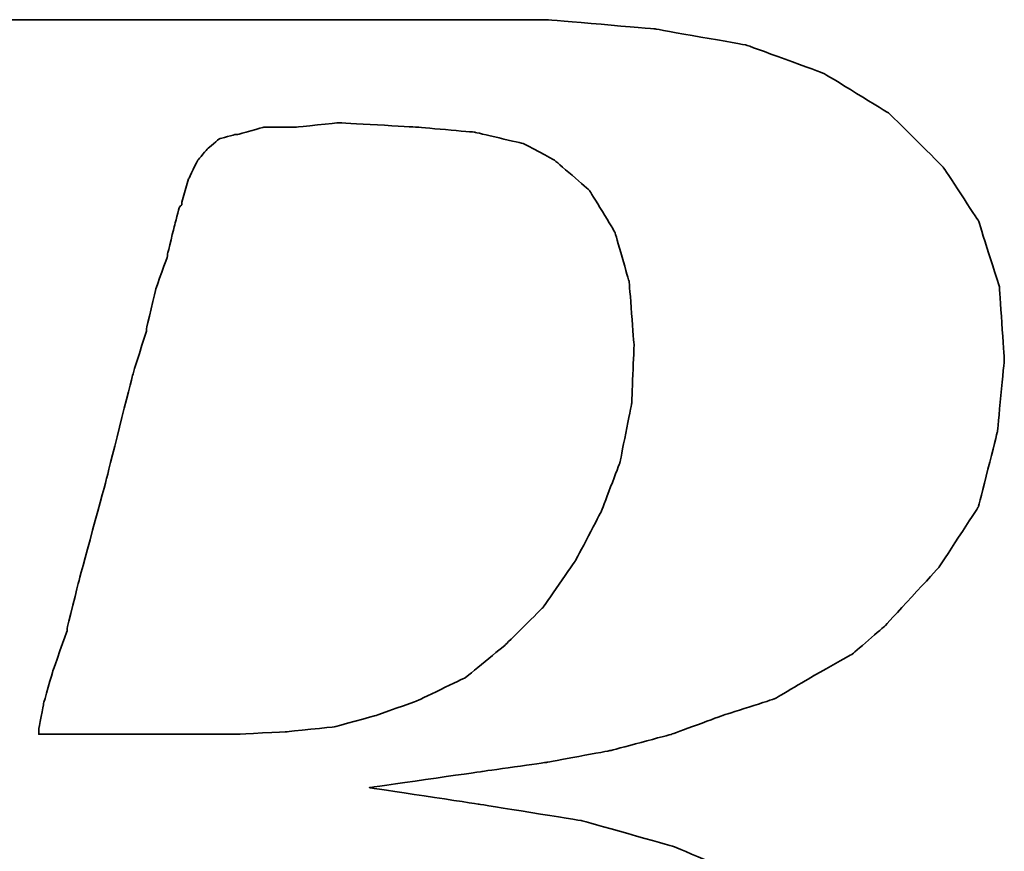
# Model space of a CAD drawing. Header units: millimetres. Extents: x -12 to 868, y 237 to 539.
# Tile 31 of 54: x 697.8 to 700.56, y 307 to 309.34. Entities that reach past the tile are written whole.
import ezdxf

# ---------------------------------------------------------------- set-up
doc = ezdxf.new("R2010")
doc.units = ezdxf.units.MM
doc.header["$LTSCALE"] = 0.15
doc.layers.add('DIM', color=4, linetype='CONTINUOUS')
doc.layers.add('layer 1', color=7, linetype='CONTINUOUS')

# ---------------------------------------------------------------- blocks, each defined once
blk = doc.blocks.new('TBI MOTION logo(完整正式版)')
at = {"layer": 'layer 1', "color": 22, "lineweight": 35}
for points, knots in [([(-64.65375, -6.86375), (-64.65375, -6.86375), (-64.84375, -7.29625), (-64.84375, -7.29625), (-64.84375, -7.29625), (-64.84375, -7.29625), (-64.86875, -7.34375), (-64.86875, -7.34375), (-64.86875, -7.34375), (-64.86875, -7.34375), (-64.86875, -7.36875), (-64.86875, -7.36875), (-64.86875, -7.36875), (-64.86875, -7.36875), (-65.15375, -7.65375), (-65.15375, -7.65375), (-65.15375, -7.65375), (-65.15375, -7.65375), (-65.17875, -7.65375), (-65.17875, -7.65375), (-65.17875, -7.65375), (-65.17875, -7.65375), (-65.20375, -7.67875), (-65.20375, -7.67875), (-65.20375, -7.67875), (-65.20375, -7.67875), (-65.58875, -7.87125), (-65.58875, -7.87125), (-65.58875, -7.87125), (-65.58875, -7.87125), (-65.63375, -7.87125), (-65.63375, -7.87125), (-65.63375, -7.87125), (-65.63375, -7.87125), (-65.65875, -7.89375), (-65.65875, -7.89375), (-65.65875, -7.89375), (-65.65875, -7.89375), (-66.09375, -7.94375), (-66.09375, -7.94375), (-66.09375, -7.94375), (-66.09375, -7.94375), (-66.11375, -7.94375), (-66.11375, -7.94375), (-66.11375, -7.94375), (-66.11375, -7.94375), (-66.16375, -7.94375), (-66.16375, -7.94375), (-66.16375, -7.94375), (-66.16375, -7.94375), (-66.30875, -7.94375), (-66.30875, -7.94375), (-66.30875, -7.94375), (-66.30875, -7.94375), (-66.69375, -7.94375), (-66.69375, -7.94375), (-66.69375, -7.94375), (-66.69375, -7.94375), (-67.07375, -7.94375), (-67.07375, -7.94375), (-67.07375, -7.94375), (-67.07375, -7.94375), (-67.12375, -7.94375), (-67.12375, -7.94375), (-67.12375, -7.94375), (-67.12375, -7.94375), (-67.12375, -7.96625), (-67.12375, -7.96625), (-67.12375, -7.96625), (-67.12375, -7.96625), (-67.14875, -7.99125), (-67.14875, -7.99125), (-67.14875, -7.99125), (-67.14875, -7.99125), (-67.24375, -8.34875), (-67.24375, -8.34875), (-67.24375, -8.34875), (-67.24375, -8.34875), (-67.31375, -8.68625), (-67.31375, -8.68625), (-67.31375, -8.68625), (-67.31375, -8.68625), (-67.26875, -8.68625), (-67.26875, -8.68625), (-67.26875, -8.68625), (-67.26875, -8.68625), (-67.07375, -8.68625), (-67.07375, -8.68625), (-67.07375, -8.68625), (-67.07375, -8.68625), (-66.54875, -8.68625), (-66.54875, -8.68625), (-66.54875, -8.68625), (-66.54875, -8.68625), (-65.82625, -8.68625), (-65.82625, -8.68625), (-65.82625, -8.68625), (-65.82625, -8.68625), (-65.01375, -8.68625), (-65.01375, -8.68625), (-65.01375, -8.68625), (-65.01375, -8.68625), (-64.05375, -8.68625), (-64.05375, -8.68625), (-64.05375, -8.68625), (-64.05375, -8.68625), (-62.08375, -8.68625), (-62.08375, -8.68625), (-62.08375, -8.68625), (-62.08375, -8.68625), (-60.06875, -8.68625), (-60.06875, -8.68625), (-60.06875, -8.68625), (-60.06875, -8.68625), (-59.10875, -8.68625), (-59.10875, -8.68625), (-59.10875, -8.68625), (-59.10875, -8.68625), (-58.29375, -8.68625), (-58.29375, -8.68625), (-58.29375, -8.68625), (-58.29375, -8.68625), (-57.57375, -8.68625), (-57.57375, -8.68625), (-57.57375, -8.68625), (-57.57375, -8.68625), (-57.04875, -8.68625), (-57.04875, -8.68625), (-57.04875, -8.68625), (-57.04875, -8.68625), (-56.85375, -8.68625), (-56.85375, -8.68625), (-56.85375, -8.68625), (-56.85375, -8.68625), (-56.70875, -8.68625), (-56.70875, -8.68625), (-56.70875, -8.68625), (-56.70875, -8.68625), (-56.61375, -8.68625), (-56.61375, -8.68625), (-56.61375, -8.68625), (-56.61375, -8.68625), (-56.56875, -8.68625), (-56.56875, -8.68625), (-56.56875, -8.68625), (-56.56875, -8.68625), (-55.65375, -8.63875), (-55.65375, -8.63875), (-55.65375, -8.63875), (-55.65375, -8.63875), (-54.76875, -8.51875), (-54.76875, -8.51875), (-54.76875, -8.51875), (-54.76875, -8.51875), (-53.90375, -8.30375), (-53.90375, -8.30375), (-53.90375, -8.30375), (-53.90375, -8.30375), (-53.08875, -8.03875), (-53.08875, -8.03875), (-53.08875, -8.03875), (-53.08875, -8.03875), (-52.34375, -7.65375), (-52.34375, -7.65375), (-52.34375, -7.65375), (-52.34375, -7.65375), (-51.69875, -7.29625), (-51.69875, -7.29625), (-51.69875, -7.29625), (-51.69875, -7.29625), (-51.21875, -6.91125), (-51.21875, -6.91125), (-51.21875, -6.91125), (-51.21875, -6.91125), (-50.83375, -6.50375), (-50.83375, -6.50375), (-50.83375, -6.50375), (-50.83375, -6.50375), (-50.44875, -5.94875), (-50.44875, -5.94875), (-50.44875, -5.94875), (-50.44875, -5.94875), (-50.13875, -5.30375), (-50.13875, -5.30375), (-50.13875, -5.30375), (-50.13875, -5.30375), (-49.99375, -4.65375), (-49.99375, -4.65375), (-49.99375, -4.65375), (-49.99375, -4.65375), (-49.92375, -3.98375), (-49.92375, -3.98375), (-49.92375, -3.98375), (-49.92375, -3.98375), (-49.99375, -3.19374), (-49.99375, -3.19374), (-49.99375, -3.19374), (-49.99375, -3.19374), (-50.23374, -2.44874), (-50.23374, -2.44874), (-50.23374, -2.44874), (-50.23374, -2.44874), (-50.59375, -1.87374), (-50.59375, -1.87374), (-50.59375, -1.87374), (-50.59375, -1.87374), (-51.09875, -1.31874), (-51.09875, -1.31874), (-51.09875, -1.31874), (-51.09875, -1.31874), (-51.74375, -0.81875), (-51.74375, -0.81875), (-51.74375, -0.81875), (-51.74375, -0.81875), (-52.53875, -0.48125), (-52.53875, -0.48125), (-52.53875, -0.48125), (-52.53875, -0.48125), (-53.47375, -0.21875), (-53.47375, -0.21875), (-53.47375, -0.21875), (-53.47375, -0.21875), (-54.52875, -0.04874), (-54.52875, -0.04874), (-54.52875, -0.04874), (-54.52875, -0.04874), (-55.65375, 0.12125), (-55.65375, 0.12125), (-55.65375, 0.12125), (-55.65375, 0.12125), (-54.50375, 0.28624), (-54.50375, 0.28624), (-54.50375, 0.28624), (-54.50375, 0.28624), (-53.83375, 0.38124), (-53.83375, 0.38124), (-53.83375, 0.38124), (-53.83375, 0.38124), (-53.18375, 0.50125), (-53.18375, 0.50125), (-53.18375, 0.50125), (-53.18375, 0.50125), (-52.55875, 0.66874), (-52.55875, 0.66874), (-52.55875, 0.66874), (-52.55875, 0.66874), (-52.03375, 0.86124), (-52.03375, 0.86124), (-52.03375, 0.86124), (-52.03375, 0.86124), (-51.50374, 1.03124), (-51.50374, 1.03124), (-51.50374, 1.03124), (-51.50374, 1.03124), (-51.09875, 1.27125), (-51.09875, 1.27125), (-51.09875, 1.27125), (-51.09875, 1.27125), (-50.71375, 1.48624), (-50.71375, 1.48624), (-50.71375, 1.48624), (-50.71375, 1.48624), (-50.37625, 1.77625), (-50.37625, 1.77625), (-50.37625, 1.77625), (-50.37625, 1.77625), (-49.82375, 2.37625), (-49.82375, 2.37625), (-49.82375, 2.37625), (-49.82375, 2.37625), (-49.41875, 2.99625), (-49.41875, 2.99625), (-49.41875, 2.99625), (-49.41875, 2.99625), (-49.22375, 3.76625), (-49.22375, 3.76625), (-49.22375, 3.76625), (-49.22375, 3.76625), (-49.15375, 4.50874), (-49.15375, 4.50874), (-49.15375, 4.50874), (-49.15375, 4.50874), (-49.20375, 5.25125), (-49.20375, 5.25125), (-49.20375, 5.25125), (-49.20375, 5.25125), (-49.41875, 5.92625), (-49.41875, 5.92625), (-49.41875, 5.92625), (-49.41875, 5.92625), (-49.77875, 6.47625), (-49.77875, 6.47625), (-49.77875, 6.47625), (-49.77875, 6.47625), (-50.33125, 7.02624), (-50.33125, 7.02624), (-50.33125, 7.02624), (-50.33125, 7.02624), (-51.00125, 7.43625), (-51.00125, 7.43625), (-51.00125, 7.43625), (-51.00125, 7.43625), (-51.79375, 7.72625), (-51.79375, 7.72625), (-51.79375, 7.72625), (-51.79375, 7.72625), (-52.72875, 7.89124), (-52.72875, 7.89124), (-52.72875, 7.89124), (-52.72875, 7.89124), (-53.83375, 7.98625), (-53.83375, 7.98625), (-53.83375, 7.98625), (-53.83375, 7.98625), (-53.92875, 7.98625), (-53.92875, 7.98625), (-53.92875, 7.98625), (-53.92875, 7.98625), (-54.26375, 7.98625), (-54.26375, 7.98625), (-54.26375, 7.98625), (-54.26375, 7.98625), (-54.74375, 7.98625), (-54.74375, 7.98625), (-54.74375, 7.98625), (-54.74375, 7.98625), (-55.36875, 7.98625), (-55.36875, 7.98625), (-55.36875, 7.98625), (-55.36875, 7.98625), (-56.13375, 7.98625), (-56.13375, 7.98625), (-56.13375, 7.98625), (-56.13375, 7.98625), (-56.94875, 7.98625), (-56.94875, 7.98625), (-56.94875, 7.98625), (-56.94875, 7.98625), (-58.77625, 7.98625), (-58.77625, 7.98625), (-58.77625, 7.98625), (-58.77625, 7.98625), (-60.59875, 7.98625), (-60.59875, 7.98625), (-60.59875, 7.98625), (-60.59875, 7.98625), (-61.41375, 7.98625), (-61.41375, 7.98625), (-61.41375, 7.98625), (-61.41375, 7.98625), (-62.17875, 7.98625), (-62.17875, 7.98625), (-62.17875, 7.98625), (-62.17875, 7.98625), (-62.80375, 7.98625), (-62.80375, 7.98625), (-62.80375, 7.98625), (-62.80375, 7.98625), (-63.30625, 7.98625), (-63.30625, 7.98625), (-63.30625, 7.98625), (-63.30625, 7.98625), (-63.57375, 7.98625), (-63.57375, 7.98625), (-63.57375, 7.98625), (-63.57375, 7.98625), (-63.57375, 7.96375), (-63.57375, 7.96375), (-63.57375, 7.96375), (-63.57375, 7.96375), (-63.59875, 7.94125), (-63.59875, 7.94125), (-63.59875, 7.94125), (-63.59875, 7.94125), (-63.69375, 7.55625), (-63.69375, 7.55625), (-63.69375, 7.55625), (-63.69375, 7.55625), (-63.76375, 7.24624), (-63.76375, 7.24624), (-63.76375, 7.24624), (-63.76375, 7.24624), (-63.23875, 7.24624), (-63.23875, 7.24624), (-63.23875, 7.24624), (-63.23875, 7.24624), (-62.75875, 7.24624), (-62.75875, 7.24624), (-62.75875, 7.24624), (-62.75875, 7.24624), (-62.61125, 7.24624), (-62.61125, 7.24624), (-62.61125, 7.24624), (-62.61125, 7.24624), (-62.56625, 7.24624), (-62.56625, 7.24624), (-62.56625, 7.24624), (-62.56625, 7.24624), (-62.22875, 7.24624), (-62.22875, 7.24624), (-62.22875, 7.24624), (-62.22875, 7.24624), (-62.20375, 7.24624), (-62.20375, 7.24624), (-62.20375, 7.24624), (-62.20375, 7.24624), (-62.17875, 7.21875), (-62.17875, 7.21875), (-62.17875, 7.21875), (-62.17875, 7.21875), (-61.96375, 7.17125), (-61.96375, 7.17125), (-61.96375, 7.17125), (-61.96375, 7.17125), (-61.72375, 7.12624), (-61.72375, 7.12624), (-61.72375, 7.12624), (-61.72375, 7.12624), (-61.70375, 7.12624), (-61.70375, 7.12624), (-61.70375, 7.12624), (-61.70375, 7.12624), (-61.55875, 7.07624), (-61.55875, 7.07624), (-61.55875, 7.07624), (-61.55875, 7.07624), (-61.50875, 7.07624), (-61.50875, 7.07624), (-61.50875, 7.07624), (-61.50875, 7.07624), (-61.48375, 7.02624), (-61.48375, 7.02624), (-61.48375, 7.02624), (-61.48375, 7.02624), (-61.31875, 6.83375), (-61.31875, 6.83375), (-61.31875, 6.83375), (-61.31875, 6.83375), (-61.29375, 6.81125), (-61.29375, 6.81125), (-61.29375, 6.81125), (-61.29375, 6.81125), (-61.29375, 6.78625), (-61.29375, 6.78625), (-61.29375, 6.78625), (-61.29375, 6.78625), (-61.19875, 6.50124), (-61.19875, 6.50124), (-61.19875, 6.50124), (-61.19875, 6.50124), (-61.17375, 6.45124), (-61.17375, 6.45124), (-61.17375, 6.45124), (-61.17375, 6.45124), (-61.19875, 6.40625), (-61.19875, 6.40625), (-61.19875, 6.40625), (-61.19875, 6.40625), (-61.26875, 5.99624), (-61.26875, 5.99624), (-61.26875, 5.99624), (-61.26875, 5.99624), (-61.26875, 5.85125), (-61.26875, 5.85125), (-61.26875, 5.85125), (-61.26875, 5.85125), (-61.26875, 5.82625), (-61.26875, 5.82625), (-61.26875, 5.82625), (-61.26875, 5.82625), (-61.29375, 5.80625), (-61.29375, 5.80625), (-61.29375, 5.80625), (-61.29375, 5.80625), (-61.34125, 5.66125), (-61.34125, 5.66125), (-61.34125, 5.66125), (-61.34125, 5.66125), (-61.41375, 5.44625), (-61.41375, 5.44625), (-61.41375, 5.44625), (-61.41375, 5.44625), (-61.48375, 5.15625), (-61.48375, 5.15625), (-61.48375, 5.15625), (-61.48375, 5.15625), (-61.58375, 4.82124), (-61.58375, 4.82124), (-61.58375, 4.82124), (-61.58375, 4.82124), (-61.79875, 4.00375), (-61.79875, 4.00375), (-61.79875, 4.00375), (-61.79875, 4.00375), (-62.05875, 2.99625), (-62.05875, 2.99625), (-62.05875, 2.99625), (-62.05875, 2.99625), (-62.34875, 1.91625), (-62.34875, 1.91625), (-62.34875, 1.91625), (-62.34875, 1.91625), (-62.97375, -0.41124), (-62.97375, -0.41124), (-62.97375, -0.41124), (-62.97375, -0.41124), (-63.59875, -2.75875), (-63.59875, -2.75875), (-63.59875, -2.75875), (-63.59875, -2.75875), (-63.88375, -3.86374), (-63.88375, -3.86374), (-63.88375, -3.86374), (-63.88375, -3.86374), (-64.14875, -4.82374), (-64.14875, -4.82374), (-64.14875, -4.82374), (-64.14875, -4.82374), (-64.36375, -5.64125), (-64.36375, -5.64125), (-64.36375, -5.64125), (-64.36375, -5.64125), (-64.43625, -5.97625), (-64.43625, -5.97625), (-64.43625, -5.97625), (-64.43625, -5.97625), (-64.50875, -6.28625), (-64.50875, -6.28625), (-64.50875, -6.28625), (-64.50875, -6.28625), (-64.50875, -6.30875), (-64.50875, -6.30875), (-64.50875, -6.30875), (-64.50875, -6.30875), (-64.57875, -6.50375), (-64.57875, -6.50375), (-64.57875, -6.50375), (-64.57875, -6.50375), (-64.62875, -6.69625), (-64.62875, -6.69625), (-64.62875, -6.69625), (-64.62875, -6.69625), (-64.62875, -6.76875), (-64.62875, -6.76875), (-64.62875, -6.76875), (-64.62875, -6.76875), (-64.62875, -6.81375), (-64.62875, -6.81375), (-64.62875, -6.81375), (-64.62875, -6.81375), (-64.62875, -6.83875), (-64.62875, -6.83875), (-64.62875, -6.83875), (-64.62875, -6.83875), (-64.65375, -6.86375), (-64.65375, -6.86375)], [0, 0, 0, 0, 0.00719424, 0.00719424, 0.00719424, 0.00719425, 0.01438849, 0.01438849, 0.01438849, 0.0143885, 0.02158273, 0.02158273, 0.02158273, 0.02158274, 0.02877698, 0.02877698, 0.02877698, 0.02877699, 0.03597122, 0.03597122, 0.03597122, 0.03597123, 0.04316547, 0.04316547, 0.04316547, 0.04316548, 0.05035971, 0.05035971, 0.05035971, 0.05035972, 0.05755396, 0.05755396, 0.05755396, 0.05755397, 0.0647482, 0.0647482, 0.0647482, 0.06474821, 0.07194245, 0.07194245, 0.07194245, 0.07194246, 0.07913669, 0.07913669, 0.07913669, 0.0791367, 0.08633094, 0.08633094, 0.08633094, 0.08633095, 0.09352518, 0.09352518, 0.09352518, 0.09352519, 0.10071942, 0.10071942, 0.10071942, 0.10071943, 0.10791367, 0.10791367, 0.10791367, 0.10791368, 0.11510791, 0.11510791, 0.11510791, 0.11510792, 0.12230216, 0.12230216, 0.12230216, 0.12230217, 0.1294964, 0.1294964, 0.1294964, 0.12949641, 0.13669065, 0.13669065, 0.13669065, 0.13669066, 0.14388489, 0.14388489, 0.14388489, 0.1438849, 0.15107914, 0.15107914, 0.15107914, 0.15107915, 0.15827338, 0.15827338, 0.15827338, 0.15827339, 0.16546763, 0.16546763, 0.16546763, 0.16546764, 0.17266187, 0.17266187, 0.17266187, 0.17266188, 0.17985612, 0.17985612, 0.17985612, 0.17985613, 0.18705036, 0.18705036, 0.18705036, 0.18705037, 0.1942446, 0.1942446, 0.1942446, 0.19424461, 0.20143885, 0.20143885, 0.20143885, 0.20143886, 0.20863309, 0.20863309, 0.20863309, 0.2086331, 0.21582734, 0.21582734, 0.21582734, 0.21582735, 0.22302158, 0.22302158, 0.22302158, 0.22302159, 0.23021583, 0.23021583, 0.23021583, 0.23021584, 0.23741007, 0.23741007, 0.23741007, 0.23741008, 0.24460432, 0.24460432, 0.24460432, 0.24460433, 0.25179856, 0.25179856, 0.25179856, 0.25179857, 0.25899281, 0.25899281, 0.25899281, 0.25899282, 0.26618705, 0.26618705, 0.26618705, 0.26618706, 0.27338129, 0.27338129, 0.27338129, 0.2733813, 0.28057554, 0.28057554, 0.28057554, 0.28057555, 0.28776978, 0.28776978, 0.28776978, 0.28776979, 0.29496403, 0.29496403, 0.29496403, 0.29496404, 0.30215827, 0.30215827, 0.30215827, 0.30215828, 0.30935252, 0.30935252, 0.30935252, 0.30935253, 0.31654676, 0.31654676, 0.31654676, 0.31654677, 0.32374101, 0.32374101, 0.32374101, 0.32374102, 0.33093525, 0.33093525, 0.33093525, 0.33093526, 0.3381295, 0.3381295, 0.3381295, 0.33812951, 0.34532374, 0.34532374, 0.34532374, 0.34532375, 0.35251799, 0.35251799, 0.35251799, 0.352518, 0.35971223, 0.35971223, 0.35971223, 0.35971224, 0.36690647, 0.36690647, 0.36690647, 0.36690648, 0.37410072, 0.37410072, 0.37410072, 0.37410073, 0.38129496, 0.38129496, 0.38129496, 0.38129497, 0.38848921, 0.38848921, 0.38848921, 0.38848922, 0.39568345, 0.39568345, 0.39568345, 0.39568346, 0.4028777, 0.4028777, 0.4028777, 0.40287771, 0.41007194, 0.41007194, 0.41007194, 0.41007195, 0.41726619, 0.41726619, 0.41726619, 0.4172662, 0.42446043, 0.42446043, 0.42446043, 0.42446044, 0.43165468, 0.43165468, 0.43165468, 0.43165469, 0.43884892, 0.43884892, 0.43884892, 0.43884893, 0.44604317, 0.44604317, 0.44604317, 0.44604318, 0.45323741, 0.45323741, 0.45323741, 0.45323742, 0.46043165, 0.46043165, 0.46043165, 0.46043166, 0.4676259, 0.4676259, 0.4676259, 0.46762591, 0.47482014, 0.47482014, 0.47482014, 0.47482015, 0.48201439, 0.48201439, 0.48201439, 0.4820144, 0.48920863, 0.48920863, 0.48920863, 0.48920864, 0.49640288, 0.49640288, 0.49640288, 0.49640289, 0.50359712, 0.50359712, 0.50359712, 0.50359713, 0.51079137, 0.51079137, 0.51079137, 0.51079138, 0.51798561, 0.51798561, 0.51798561, 0.51798562, 0.52517986, 0.52517986, 0.52517986, 0.52517987, 0.5323741, 0.5323741, 0.5323741, 0.53237411, 0.53956835, 0.53956835, 0.53956835, 0.53956836, 0.54676259, 0.54676259, 0.54676259, 0.5467626, 0.55395683, 0.55395683, 0.55395683, 0.55395684, 0.56115108, 0.56115108, 0.56115108, 0.56115109, 0.56834532, 0.56834532, 0.56834532, 0.56834533, 0.57553957, 0.57553957, 0.57553957, 0.57553958, 0.58273381, 0.58273381, 0.58273381, 0.58273382, 0.58992806, 0.58992806, 0.58992806, 0.58992807, 0.5971223, 0.5971223, 0.5971223, 0.59712231, 0.60431655, 0.60431655, 0.60431655, 0.60431656, 0.61151079, 0.61151079, 0.61151079, 0.6115108, 0.61870504, 0.61870504, 0.61870504, 0.61870505, 0.62589928, 0.62589928, 0.62589928, 0.62589929, 0.63309353, 0.63309353, 0.63309353, 0.63309354, 0.64028777, 0.64028777, 0.64028777, 0.64028778, 0.64748201, 0.64748201, 0.64748201, 0.64748202, 0.65467626, 0.65467626, 0.65467626, 0.65467627, 0.6618705, 0.6618705, 0.6618705, 0.66187051, 0.66906475, 0.66906475, 0.66906475, 0.66906476, 0.67625899, 0.67625899, 0.67625899, 0.676259, 0.68345324, 0.68345324, 0.68345324, 0.68345325, 0.69064748, 0.69064748, 0.69064748, 0.69064749, 0.69784173, 0.69784173, 0.69784173, 0.69784174, 0.70503597, 0.70503597, 0.70503597, 0.70503598, 0.71223022, 0.71223022, 0.71223022, 0.71223023, 0.71942446, 0.71942446, 0.71942446, 0.71942447, 0.72661871, 0.72661871, 0.72661871, 0.72661872, 0.73381295, 0.73381295, 0.73381295, 0.73381296, 0.74100719, 0.74100719, 0.74100719, 0.7410072, 0.74820144, 0.74820144, 0.74820144, 0.74820145, 0.75539568, 0.75539568, 0.75539568, 0.75539569, 0.76258993, 0.76258993, 0.76258993, 0.76258994, 0.76978417, 0.76978417, 0.76978417, 0.76978418, 0.77697842, 0.77697842, 0.77697842, 0.77697843, 0.78417266, 0.78417266, 0.78417266, 0.78417267, 0.79136691, 0.79136691, 0.79136691, 0.79136692, 0.79856115, 0.79856115, 0.79856115, 0.79856116, 0.8057554, 0.8057554, 0.8057554, 0.80575541, 0.81294964, 0.81294964, 0.81294964, 0.81294965, 0.82014388, 0.82014388, 0.82014388, 0.82014389, 0.82733813, 0.82733813, 0.82733813, 0.82733814, 0.83453237, 0.83453237, 0.83453237, 0.83453238, 0.84172662, 0.84172662, 0.84172662, 0.84172663, 0.84892086, 0.84892086, 0.84892086, 0.84892087, 0.85611511, 0.85611511, 0.85611511, 0.85611512, 0.86330935, 0.86330935, 0.86330935, 0.86330936, 0.8705036, 0.8705036, 0.8705036, 0.87050361, 0.87769784, 0.87769784, 0.87769784, 0.87769785, 0.88489209, 0.88489209, 0.88489209, 0.8848921, 0.89208633, 0.89208633, 0.89208633, 0.89208634, 0.89928058, 0.89928058, 0.89928058, 0.89928059, 0.90647482, 0.90647482, 0.90647482, 0.90647483, 0.91366906, 0.91366906, 0.91366906, 0.91366907, 0.92086331, 0.92086331, 0.92086331, 0.92086332, 0.92805755, 0.92805755, 0.92805755, 0.92805756, 0.9352518, 0.9352518, 0.9352518, 0.93525181, 0.94244604, 0.94244604, 0.94244604, 0.94244605, 0.94964029, 0.94964029, 0.94964029, 0.9496403, 0.95683453, 0.95683453, 0.95683453, 0.95683454, 0.96402878, 0.96402878, 0.96402878, 0.96402879, 0.97122302, 0.97122302, 0.97122302, 0.97122303, 0.97841727, 0.97841727, 0.97841727, 0.97841728, 0.98561151, 0.98561151, 0.98561151, 0.98561152, 0.99280576, 0.99280576, 0.99280576, 0.99280577, 1, 1, 1, 1]), ([(-57.50375, 6.35625), (-57.50375, 6.35625), (-57.57375, 6.11625), (-57.57375, 6.11625), (-57.57375, 6.11625), (-57.57375, 6.11625), (-57.57375, 6.09125), (-57.57375, 6.09125), (-57.57375, 6.09125), (-57.57375, 6.09125), (-57.59875, 6.06625), (-57.59875, 6.06625), (-57.59875, 6.06625), (-57.59875, 6.06625), (-57.64875, 5.87625), (-57.64875, 5.87625), (-57.64875, 5.87625), (-57.64875, 5.87625), (-57.71875, 5.58875), (-57.71875, 5.58875), (-57.71875, 5.58875), (-57.71875, 5.58875), (-57.71875, 5.56625), (-57.71875, 5.56625), (-57.71875, 5.56625), (-57.71875, 5.56625), (-57.83875, 5.23125), (-57.83875, 5.23125), (-57.83875, 5.23125), (-57.83875, 5.23125), (-57.93625, 4.82124), (-57.93625, 4.82124), (-57.93625, 4.82124), (-57.93625, 4.82124), (-57.93625, 4.79624), (-57.93625, 4.79624), (-57.93625, 4.79624), (-57.93625, 4.79624), (-58.07875, 4.34125), (-58.07875, 4.34125), (-58.07875, 4.34125), (-58.07875, 4.34125), (-58.34375, 3.28625), (-58.34375, 3.28625), (-58.34375, 3.28625), (-58.34375, 3.28625), (-58.62875, 2.23124), (-58.62875, 2.23124), (-58.62875, 2.23124), (-58.62875, 2.23124), (-58.74875, 1.75125), (-58.74875, 1.75125), (-58.74875, 1.75125), (-58.74875, 1.75125), (-58.74875, 1.72625), (-58.74875, 1.72625), (-58.74875, 1.72625), (-58.74875, 1.72625), (-58.89375, 1.31625), (-58.89375, 1.31625), (-58.89375, 1.31625), (-58.89375, 1.31625), (-58.98875, 0.98124), (-58.98875, 0.98124), (-58.98875, 0.98124), (-58.98875, 0.98124), (-59.03875, 0.71625), (-59.03875, 0.71625), (-59.03875, 0.71625), (-59.03875, 0.71625), (-59.03875, 0.66874), (-59.03875, 0.66874), (-59.03875, 0.66874), (-59.03875, 0.66874), (-58.91875, 0.66874), (-58.91875, 0.66874), (-58.91875, 0.66874), (-58.91875, 0.66874), (-58.53375, 0.66874), (-58.53375, 0.66874), (-58.53375, 0.66874), (-58.53375, 0.66874), (-58.10375, 0.66874), (-58.10375, 0.66874), (-58.10375, 0.66874), (-58.10375, 0.66874), (-57.66875, 0.66874), (-57.66875, 0.66874), (-57.66875, 0.66874), (-57.66875, 0.66874), (-57.33375, 0.66874), (-57.33375, 0.66874), (-57.33375, 0.66874), (-57.33375, 0.66874), (-57.09375, 0.66874), (-57.09375, 0.66874), (-57.09375, 0.66874), (-57.09375, 0.66874), (-56.99875, 0.66874), (-56.99875, 0.66874), (-56.99875, 0.66874), (-56.99875, 0.66874), (-56.49375, 0.69374), (-56.49375, 0.69374), (-56.49375, 0.69374), (-56.49375, 0.69374), (-56.01375, 0.74374), (-56.01375, 0.74374), (-56.01375, 0.74374), (-56.01375, 0.74374), (-55.58375, 0.86124), (-55.58375, 0.86124), (-55.58375, 0.86124), (-55.58375, 0.86124), (-55.17375, 1.00624), (-55.17375, 1.00624), (-55.17375, 1.00624), (-55.17375, 1.00624), (-54.67375, 1.24625), (-54.67375, 1.24625), (-54.67375, 1.24625), (-54.67375, 1.24625), (-54.26375, 1.58124), (-54.26375, 1.58124), (-54.26375, 1.58124), (-54.26375, 1.58124), (-53.87875, 1.96374), (-53.87875, 1.96374), (-53.87875, 1.96374), (-53.87875, 1.96374), (-53.54375, 2.44625), (-53.54375, 2.44625), (-53.54375, 2.44625), (-53.54375, 2.44625), (-53.27875, 2.95125), (-53.27875, 2.95125), (-53.27875, 2.95125), (-53.27875, 2.95125), (-53.08875, 3.45124), (-53.08875, 3.45124), (-53.08875, 3.45124), (-53.08875, 3.45124), (-52.96875, 4.05124), (-52.96875, 4.05124), (-52.96875, 4.05124), (-52.96875, 4.05124), (-52.94375, 4.65125), (-52.94375, 4.65125), (-52.94375, 4.65125), (-52.94375, 4.65125), (-52.99375, 5.30125), (-52.99375, 5.30125), (-52.99375, 5.30125), (-52.99375, 5.30125), (-53.13875, 5.80625), (-53.13875, 5.80625), (-53.13875, 5.80625), (-53.13875, 5.80625), (-53.39875, 6.23625), (-53.39875, 6.23625), (-53.39875, 6.23625), (-53.39875, 6.23625), (-53.75875, 6.54875), (-53.75875, 6.54875), (-53.75875, 6.54875), (-53.75875, 6.54875), (-54.07375, 6.71625), (-54.07375, 6.71625), (-54.07375, 6.71625), (-54.07375, 6.71625), (-54.57375, 6.83375), (-54.57375, 6.83375), (-54.57375, 6.83375), (-54.57375, 6.83375), (-55.17375, 6.88625), (-55.17375, 6.88625), (-55.17375, 6.88625), (-55.17375, 6.88625), (-55.96875, 6.93125), (-55.96875, 6.93125), (-55.96875, 6.93125), (-55.96875, 6.93125), (-56.39875, 6.88625), (-56.39875, 6.88625), (-56.39875, 6.88625), (-56.39875, 6.88625), (-56.42125, 6.88625), (-56.42125, 6.88625), (-56.42125, 6.88625), (-56.42125, 6.88625), (-56.73375, 6.88625), (-56.73375, 6.88625), (-56.73375, 6.88625), (-56.73375, 6.88625), (-56.99875, 6.81125), (-56.99875, 6.81125), (-56.99875, 6.81125), (-56.99875, 6.81125), (-57.02375, 6.81125), (-57.02375, 6.81125), (-57.02375, 6.81125), (-57.02375, 6.81125), (-57.18875, 6.76625), (-57.18875, 6.76625), (-57.18875, 6.76625), (-57.18875, 6.76625), (-57.30875, 6.66625), (-57.30875, 6.66625), (-57.30875, 6.66625), (-57.30875, 6.66625), (-57.40875, 6.54875), (-57.40875, 6.54875), (-57.40875, 6.54875), (-57.40875, 6.54875), (-57.50375, 6.35625), (-57.50375, 6.35625)], [0, 0, 0, 0, 0.01851852, 0.01851852, 0.01851852, 0.01851853, 0.03703704, 0.03703704, 0.03703704, 0.03703705, 0.05555556, 0.05555556, 0.05555556, 0.05555557, 0.07407407, 0.07407407, 0.07407407, 0.07407408, 0.09259259, 0.09259259, 0.09259259, 0.0925926, 0.11111111, 0.11111111, 0.11111111, 0.11111112, 0.12962963, 0.12962963, 0.12962963, 0.12962964, 0.14814815, 0.14814815, 0.14814815, 0.14814816, 0.16666667, 0.16666667, 0.16666667, 0.16666668, 0.18518519, 0.18518519, 0.18518519, 0.1851852, 0.2037037, 0.2037037, 0.2037037, 0.20370371, 0.22222222, 0.22222222, 0.22222222, 0.22222223, 0.24074074, 0.24074074, 0.24074074, 0.24074075, 0.25925926, 0.25925926, 0.25925926, 0.25925927, 0.27777778, 0.27777778, 0.27777778, 0.27777779, 0.2962963, 0.2962963, 0.2962963, 0.29629631, 0.31481481, 0.31481481, 0.31481481, 0.31481482, 0.33333333, 0.33333333, 0.33333333, 0.33333334, 0.35185185, 0.35185185, 0.35185185, 0.35185186, 0.37037037, 0.37037037, 0.37037037, 0.37037038, 0.38888889, 0.38888889, 0.38888889, 0.3888889, 0.40740741, 0.40740741, 0.40740741, 0.40740742, 0.42592593, 0.42592593, 0.42592593, 0.42592594, 0.44444444, 0.44444444, 0.44444444, 0.44444445, 0.46296296, 0.46296296, 0.46296296, 0.46296297, 0.48148148, 0.48148148, 0.48148148, 0.48148149, 0.5, 0.5, 0.5, 0.50000001, 0.51851852, 0.51851852, 0.51851852, 0.51851853, 0.53703704, 0.53703704, 0.53703704, 0.53703705, 0.55555556, 0.55555556, 0.55555556, 0.55555557, 0.57407407, 0.57407407, 0.57407407, 0.57407408, 0.59259259, 0.59259259, 0.59259259, 0.5925926, 0.61111111, 0.61111111, 0.61111111, 0.61111112, 0.62962963, 0.62962963, 0.62962963, 0.62962964, 0.64814815, 0.64814815, 0.64814815, 0.64814816, 0.66666667, 0.66666667, 0.66666667, 0.66666668, 0.68518519, 0.68518519, 0.68518519, 0.6851852, 0.7037037, 0.7037037, 0.7037037, 0.70370371, 0.72222222, 0.72222222, 0.72222222, 0.72222223, 0.74074074, 0.74074074, 0.74074074, 0.74074075, 0.75925926, 0.75925926, 0.75925926, 0.75925927, 0.77777778, 0.77777778, 0.77777778, 0.77777779, 0.7962963, 0.7962963, 0.7962963, 0.79629631, 0.81481481, 0.81481481, 0.81481481, 0.81481482, 0.83333333, 0.83333333, 0.83333333, 0.83333334, 0.85185185, 0.85185185, 0.85185185, 0.85185186, 0.87037037, 0.87037037, 0.87037037, 0.87037038, 0.88888889, 0.88888889, 0.88888889, 0.8888889, 0.90740741, 0.90740741, 0.90740741, 0.90740742, 0.92592593, 0.92592593, 0.92592593, 0.92592594, 0.94444444, 0.94444444, 0.94444444, 0.94444445, 0.96296296, 0.96296296, 0.96296296, 0.96296297, 0.98148148, 0.98148148, 0.98148148, 0.98148149, 1, 1, 1, 1])]:
    blk.add_open_spline(points, degree=3, knots=knots, dxfattribs=at)

msp = doc.modelspace()

# ---------------------------------------------------------------- block references
at = {"layer": 'DIM', "color": 7, "xscale": 0.2736514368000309, "yscale": 0.2736514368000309, "zscale": 0.2736514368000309}
msp.add_blockref('TBI MOTION logo(完整正式版)', (714.0138, 307.1502), dxfattribs=at)

doc.saveas('drawing.dxf')
